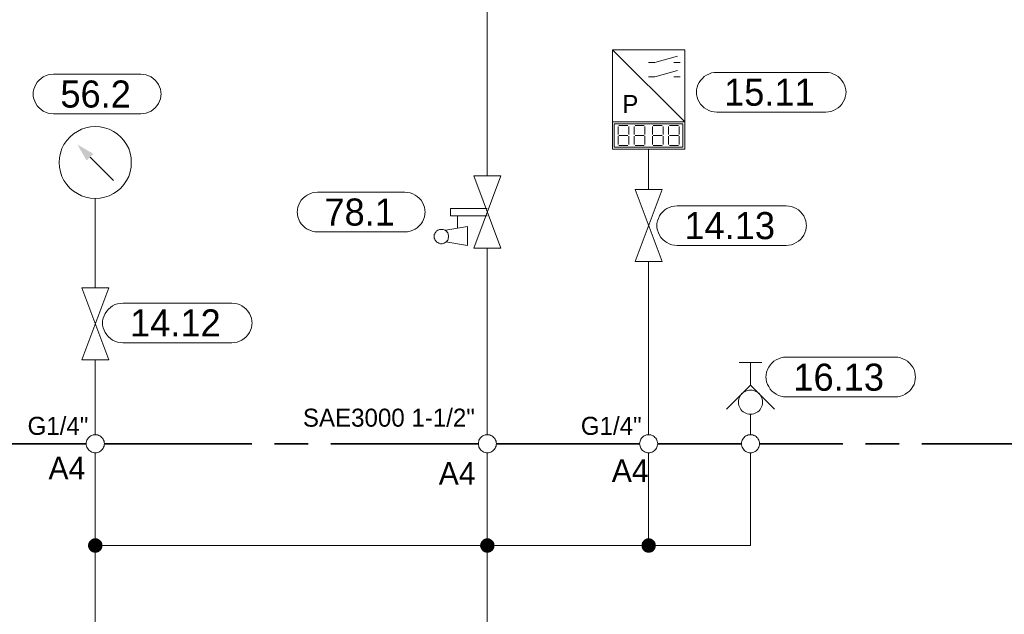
# Model space of a CAD drawing. Header units: millimetres. Extents: x 0 to 138, y 0 to 47.
# Tile 75 of 165: x 12.82 to 16.26, y 29.89 to 31.96. Entities that reach past the tile are written whole.
import ezdxf

# ---------------------------------------------------------------- set-up
doc = ezdxf.new("R2010")
doc.units = ezdxf.units.MM
for name, color, linetype in [('PDF_Geomertry', 7, 'Continuous'), ('PDF_Solid Fills', 7, 'Continuous'), ('PDF_Text', 7, 'Continuous')]:
    doc.layers.add(name, color=color, linetype=linetype)
doc.styles.add('PDF Arial', font='txt')

msp = doc.modelspace()

# ---------------------------------------------------------------- hatches: boundary and pattern name
at = {"layer": 'PDF_Solid Fills', "transparency": 33554559}
for points in [[(13.0876, 30.1276), (13.0779, 30.1507), (13.0812, 30.1521)], [(13.0876, 30.1276), (13.0812, 30.1521), (13.0849, 30.1526)], [(13.0876, 30.1276), (13.0849, 30.1526), (13.0876, 30.1526)], [(13.0876, 30.1276), (13.091, 30.1526), (13.0946, 30.1521)], [(13.0876, 30.1276), (13.0876, 30.1526), (13.091, 30.1526)], [(13.0876, 30.1276), (13.0946, 30.1521), (13.0974, 30.1507)], [(14.4549, 30.1276), (14.4451, 30.1507), (14.4487, 30.1521)], [(14.4549, 30.1276), (14.4487, 30.1521), (14.4521, 30.1526)], [(14.4549, 30.1276), (14.4521, 30.1526), (14.4549, 30.1526)], [(14.4549, 30.1276), (14.4585, 30.1526), (14.4618, 30.1521)], [(14.4549, 30.1276), (14.4549, 30.1526), (14.4585, 30.1526)], [(14.4549, 30.1276), (14.4618, 30.1521), (14.4646, 30.1507)], [(15.0174, 30.1276), (15.0085, 30.1507), (15.0113, 30.1521)], [(15.0174, 30.1276), (15.0113, 30.1521), (15.0146, 30.1526)], [(15.0174, 30.1276), (15.0146, 30.1526), (15.0174, 30.1526)], [(15.0174, 30.1276), (15.021, 30.1526), (15.0243, 30.1521)], [(15.0174, 30.1276), (15.0174, 30.1526), (15.021, 30.1526)], [(15.0174, 30.1276), (15.0243, 30.1521), (15.0271, 30.1507)], [(13.0876, 30.1276), (13.0626, 30.1304), (13.0632, 30.134)], [(13.0876, 30.1276), (13.0626, 30.1276), (13.0626, 30.1304)], [(13.0876, 30.1276), (13.0626, 30.1243), (13.0626, 30.1276)], [(13.0876, 30.1276), (13.0632, 30.1207), (13.0626, 30.1243)], [(13.0876, 30.1276), (13.0632, 30.134), (13.0646, 30.1374)], [(13.0876, 30.1276), (13.0646, 30.1179), (13.0632, 30.1207)], [(13.0876, 30.1276), (13.0646, 30.1374), (13.066, 30.1401)], [(13.0876, 30.1276), (13.066, 30.1151), (13.0646, 30.1179)], [(13.0876, 30.1276), (13.066, 30.1401), (13.0682, 30.1429)], [(13.0876, 30.1276), (13.0682, 30.1124), (13.066, 30.1151)], [(13.0876, 30.1276), (13.0682, 30.1429), (13.0701, 30.1451)], [(13.0876, 30.1276), (13.0701, 30.1096), (13.0682, 30.1124)], [(13.0876, 30.1276), (13.0701, 30.1451), (13.0724, 30.1471)], [(13.0876, 30.1276), (13.0724, 30.1076), (13.0701, 30.1096)], [(13.0876, 30.1276), (13.0724, 30.1471), (13.0751, 30.1493)], [(13.0876, 30.1276), (13.0751, 30.1054), (13.0724, 30.1076)], [(13.0876, 30.1276), (13.0751, 30.1493), (13.0779, 30.1507)], [(13.0876, 30.1276), (13.0779, 30.104), (13.0751, 30.1054)], [(13.0876, 30.1276), (13.0812, 30.1035), (13.0779, 30.104)], [(13.0876, 30.1276), (13.0849, 30.1026), (13.0812, 30.1035)], [(13.0876, 30.1276), (13.0876, 30.1026), (13.0849, 30.1026)], [(13.0876, 30.1276), (13.0974, 30.1507), (13.1001, 30.1493)], [(13.0876, 30.1276), (13.1001, 30.1493), (13.1029, 30.1471)], [(13.0876, 30.1276), (13.1029, 30.1471), (13.1057, 30.1451)], [(13.0876, 30.1276), (13.1057, 30.1451), (13.1076, 30.1429)], [(13.0876, 30.1276), (13.1076, 30.1429), (13.1099, 30.1401)], [(13.0876, 30.1276), (13.1099, 30.1401), (13.1112, 30.1374)], [(13.0876, 30.1276), (13.1112, 30.1374), (13.1118, 30.134)], [(13.0876, 30.1276), (13.1118, 30.134), (13.1126, 30.1304)], [(13.0876, 30.1276), (13.1126, 30.1304), (13.1126, 30.1276)], [(13.0876, 30.1276), (13.091, 30.1026), (13.0876, 30.1026)], [(13.0876, 30.1276), (13.0946, 30.1035), (13.091, 30.1026)], [(13.0876, 30.1276), (13.0974, 30.104), (13.0946, 30.1035)], [(13.0876, 30.1276), (13.1001, 30.1054), (13.0974, 30.104)], [(13.0876, 30.1276), (13.1029, 30.1076), (13.1001, 30.1054)], [(13.0876, 30.1276), (13.1057, 30.1096), (13.1029, 30.1076)], [(13.0876, 30.1276), (13.1076, 30.1124), (13.1057, 30.1096)], [(13.0876, 30.1276), (13.1099, 30.1151), (13.1076, 30.1124)], [(13.0876, 30.1276), (13.1112, 30.1179), (13.1099, 30.1151)], [(13.0876, 30.1276), (13.1118, 30.1207), (13.1112, 30.1179)], [(13.0876, 30.1276), (13.1126, 30.1243), (13.1118, 30.1207)], [(13.0876, 30.1276), (13.1126, 30.1276), (13.1126, 30.1243)], [(14.4549, 30.1276), (14.4299, 30.1304), (14.4307, 30.134)], [(14.4549, 30.1276), (14.4299, 30.1276), (14.4299, 30.1304)], [(14.4549, 30.1276), (14.4299, 30.1243), (14.4299, 30.1276)], [(14.4549, 30.1276), (14.4307, 30.1207), (14.4299, 30.1243)], [(14.4549, 30.1276), (14.4307, 30.134), (14.4321, 30.1374)], [(14.4549, 30.1276), (14.4321, 30.1179), (14.4307, 30.1207)], [(14.4549, 30.1276), (14.4321, 30.1374), (14.4335, 30.1401)], [(14.4549, 30.1276), (14.4335, 30.1151), (14.4321, 30.1179)], [(14.4549, 30.1276), (14.4335, 30.1401), (14.4354, 30.1429)], [(14.4549, 30.1276), (14.4354, 30.1124), (14.4335, 30.1151)], [(14.4549, 30.1276), (14.4354, 30.1429), (14.4376, 30.1451)], [(14.4549, 30.1276), (14.4376, 30.1096), (14.4354, 30.1124)], [(14.4549, 30.1276), (14.4376, 30.1451), (14.4396, 30.1471)], [(14.4549, 30.1276), (14.4396, 30.1076), (14.4376, 30.1096)], [(14.4549, 30.1276), (14.4396, 30.1471), (14.4424, 30.1493)], [(14.4549, 30.1276), (14.4424, 30.1054), (14.4396, 30.1076)], [(14.4549, 30.1276), (14.4424, 30.1493), (14.4451, 30.1507)], [(14.4549, 30.1276), (14.4451, 30.104), (14.4424, 30.1054)], [(14.4549, 30.1276), (14.4487, 30.1035), (14.4451, 30.104)], [(14.4549, 30.1276), (14.4521, 30.1026), (14.4487, 30.1035)], [(14.4549, 30.1276), (14.4549, 30.1026), (14.4521, 30.1026)], [(14.4549, 30.1276), (14.4646, 30.1507), (14.4674, 30.1493)], [(14.4549, 30.1276), (14.4674, 30.1493), (14.4701, 30.1471)], [(14.4549, 30.1276), (14.4701, 30.1471), (14.4729, 30.1451)], [(14.4549, 30.1276), (14.4729, 30.1451), (14.4751, 30.1429)], [(14.4549, 30.1276), (14.4751, 30.1429), (14.4771, 30.1401)], [(14.4549, 30.1276), (14.4771, 30.1401), (14.4785, 30.1374)], [(14.4549, 30.1276), (14.4785, 30.1374), (14.4793, 30.134)], [(14.4549, 30.1276), (14.4793, 30.134), (14.4799, 30.1304)], [(14.4549, 30.1276), (14.4799, 30.1304), (14.4799, 30.1276)], [(14.4549, 30.1276), (14.4585, 30.1026), (14.4549, 30.1026)], [(14.4549, 30.1276), (14.4618, 30.1035), (14.4585, 30.1026)], [(14.4549, 30.1276), (14.4646, 30.104), (14.4618, 30.1035)], [(14.4549, 30.1276), (14.4674, 30.1054), (14.4646, 30.104)], [(14.4549, 30.1276), (14.4701, 30.1076), (14.4674, 30.1054)], [(14.4549, 30.1276), (14.4729, 30.1096), (14.4701, 30.1076)], [(14.4549, 30.1276), (14.4751, 30.1124), (14.4729, 30.1096)], [(14.4549, 30.1276), (14.4771, 30.1151), (14.4751, 30.1124)], [(14.4549, 30.1276), (14.4785, 30.1179), (14.4771, 30.1151)], [(14.4549, 30.1276), (14.4793, 30.1207), (14.4785, 30.1179)], [(14.4549, 30.1276), (14.4799, 30.1243), (14.4793, 30.1207)], [(14.4549, 30.1276), (14.4799, 30.1276), (14.4799, 30.1243)], [(15.0174, 30.1276), (14.9924, 30.1276), (14.9932, 30.1304)], [(15.0174, 30.1276), (14.9932, 30.1243), (14.9924, 30.1276)], [(15.0174, 30.1276), (14.9932, 30.1304), (14.9937, 30.134)], [(15.0174, 30.1276), (14.9937, 30.1207), (14.9932, 30.1243)], [(15.0174, 30.1276), (14.9937, 30.134), (14.9946, 30.1374)], [(15.0174, 30.1276), (14.9946, 30.1179), (14.9937, 30.1207)], [(15.0174, 30.1276), (14.9946, 30.1374), (14.996, 30.1401)], [(15.0174, 30.1276), (14.996, 30.1151), (14.9946, 30.1179)], [(15.0174, 30.1276), (14.996, 30.1401), (14.9979, 30.1429)], [(15.0174, 30.1276), (14.9979, 30.1124), (14.996, 30.1151)], [(15.0174, 30.1276), (14.9979, 30.1429), (15.0001, 30.1451)], [(15.0174, 30.1276), (15.0001, 30.1096), (14.9979, 30.1124)], [(15.0174, 30.1276), (15.0001, 30.1451), (15.0021, 30.1471)], [(15.0174, 30.1276), (15.0021, 30.1076), (15.0001, 30.1096)], [(15.0174, 30.1276), (15.0021, 30.1471), (15.0049, 30.1493)], [(15.0174, 30.1276), (15.0049, 30.1054), (15.0021, 30.1076)], [(15.0174, 30.1276), (15.0049, 30.1493), (15.0085, 30.1507)], [(15.0174, 30.1276), (15.0085, 30.104), (15.0049, 30.1054)], [(15.0174, 30.1276), (15.0113, 30.1035), (15.0085, 30.104)], [(15.0174, 30.1276), (15.0146, 30.1026), (15.0113, 30.1035)], [(15.0174, 30.1276), (15.0174, 30.1026), (15.0146, 30.1026)], [(15.0174, 30.1276), (15.0271, 30.1507), (15.0307, 30.1493)], [(15.0174, 30.1276), (15.0307, 30.1493), (15.0335, 30.1471)], [(15.0174, 30.1276), (15.0335, 30.1471), (15.0354, 30.1451)], [(15.0174, 30.1276), (15.0354, 30.1451), (15.0376, 30.1429)], [(15.0174, 30.1276), (15.0376, 30.1429), (15.0396, 30.1401)], [(15.0174, 30.1276), (15.0396, 30.1401), (15.041, 30.1374)], [(15.0174, 30.1276), (15.041, 30.1374), (15.0418, 30.134)], [(15.0174, 30.1276), (15.0418, 30.134), (15.0424, 30.1304)], [(15.0174, 30.1276), (15.0424, 30.1304), (15.0432, 30.1276)], [(15.0174, 30.1276), (15.021, 30.1026), (15.0174, 30.1026)], [(15.0174, 30.1276), (15.0243, 30.1035), (15.021, 30.1026)], [(15.0174, 30.1276), (15.0271, 30.104), (15.0243, 30.1035)], [(15.0174, 30.1276), (15.0307, 30.1054), (15.0271, 30.104)], [(15.0174, 30.1276), (15.0335, 30.1076), (15.0307, 30.1054)], [(15.0174, 30.1276), (15.0354, 30.1096), (15.0335, 30.1076)], [(15.0174, 30.1276), (15.0376, 30.1124), (15.0354, 30.1096)], [(15.0174, 30.1276), (15.0396, 30.1151), (15.0376, 30.1124)], [(15.0174, 30.1276), (15.041, 30.1179), (15.0396, 30.1151)], [(15.0174, 30.1276), (15.0418, 30.1207), (15.041, 30.1179)], [(15.0174, 30.1276), (15.0424, 30.1243), (15.0418, 30.1207)], [(15.0174, 30.1276), (15.0432, 30.1276), (15.0424, 30.1243)]]:
    msp.add_hatch(color=256, dxfattribs=at).paths.add_polyline_path(points)

# ---------------------------------------------------------------- linework, layer by layer
at = {"layer": 'PDF_Geomertry', "lineweight": 15}
for points in [[(14.4549, 31.4165), (14.4549, 32.8304)], [(14.8918, 31.6049), (14.8918, 31.5104), (15.1438, 31.5104), (15.1438, 31.6049), (14.8918, 31.8563)], [(15.0174, 31.8124), (15.0396, 31.8124), (15.1182, 31.8346)], [(15.1057, 31.8124), (15.1279, 31.8124)], [(15.0174, 31.7618), (15.0396, 31.7618), (15.1182, 31.784)], [(15.1057, 31.7618), (15.1279, 31.7618)], [(14.9113, 31.561), (14.9113, 31.5896)], [(14.914, 31.5924), (14.9451, 31.5924)], [(14.9487, 31.5896), (14.9487, 31.561)], [(14.9674, 31.561), (14.9674, 31.5896)], [(14.971, 31.5924), (15.0021, 31.5924)], [(15.0049, 31.5896), (15.0049, 31.561)], [(15.0307, 31.561), (15.0307, 31.5896)], [(15.0335, 31.5924), (15.0646, 31.5924)], [(15.0682, 31.5896), (15.0682, 31.561)], [(15.0868, 31.561), (15.0868, 31.5896)], [(15.0904, 31.5924), (15.1215, 31.5924)], [(15.1243, 31.5896), (15.1243, 31.561)], [(14.9113, 31.5263), (14.9113, 31.5549)], [(14.914, 31.5576), (14.9451, 31.5576)], [(14.9487, 31.5549), (14.9487, 31.5263)], [(14.9674, 31.5263), (14.9674, 31.5549)], [(14.971, 31.5576), (15.0021, 31.5576)], [(15.0049, 31.5549), (15.0049, 31.5263)], [(15.0307, 31.5263), (15.0307, 31.5549)], [(15.0335, 31.5576), (15.0646, 31.5576)], [(15.0682, 31.5549), (15.0682, 31.5263)], [(15.0868, 31.5263), (15.0868, 31.5549)], [(15.0904, 31.5576), (15.1215, 31.5576)], [(15.1243, 31.5549), (15.1243, 31.5263)], [(14.9451, 31.5229), (14.914, 31.5229)], [(15.0021, 31.5229), (14.971, 31.5229)], [(15.0174, 31.5104), (15.0174, 31.3693)], [(15.0646, 31.5229), (15.0335, 31.5229)], [(15.1215, 31.5229), (15.0904, 31.5229)], [(13.1507, 31.4007), (13.0696, 31.4818)], [(13.0876, 31.3374), (13.0876, 31.0263)], [(14.4549, 31.2776), (14.3265, 31.2776), (14.3265, 31.3035), (14.4549, 31.3035)], [(14.3515, 31.234), (14.3515, 31.2776)], [(14.3104, 31.1868), (14.3863, 31.1743), (14.3863, 31.2401), (14.3104, 31.2276)], [(14.4549, 30.5138), (14.4549, 31.1646)], [(15.0174, 31.1179), (15.0174, 30.5138)], [(13.0876, 30.7749), (13.0876, 30.5138)], [(15.3335, 30.766), (15.4126, 30.766)], [(15.3729, 30.6868), (15.3729, 30.766)], [(15.4571, 30.6035), (15.3729, 30.6868), (15.289, 30.6035)], [(15.3729, 30.586), (15.3729, 30.561), (15.3729, 30.5138)], [(13.0876, 30.4513), (13.0876, 30.1276)], [(15.0174, 30.4513), (15.0174, 30.1276), (14.4549, 30.1276), (14.4549, 30.4513)], [(15.3729, 30.4513), (15.3729, 30.1276), (15.0174, 30.1276)], [(14.4549, 29.8354), (14.4549, 30.1276), (13.0876, 30.1276), (13.0876, 29.8443), (13.0876, 29.5929), (13.0876, 29.329)]]:
    msp.add_lwpolyline(points, dxfattribs=at)
for points in [[(14.8918, 31.6049), (15.1438, 31.6049), (15.1438, 31.8563), (14.8918, 31.8563), (14.8918, 31.6049)], [(13.2465, 31.7715), (13.2557, 31.7707), (13.2646, 31.7693), (13.2737, 31.766), (13.2821, 31.7618), (13.2896, 31.7568), (13.2965, 31.7507), (13.3029, 31.7437), (13.3076, 31.736), (13.3118, 31.7276), (13.3146, 31.7193), (13.3168, 31.7096), (13.3174, 31.7007), (13.3174, 31.704), (13.3168, 31.6943), (13.3146, 31.6854), (13.3118, 31.6771), (13.3076, 31.6688), (13.3029, 31.661), (13.2965, 31.654), (13.2896, 31.6479), (13.2821, 31.6429), (13.2737, 31.6388), (13.2646, 31.6354), (13.2557, 31.634), (13.2465, 31.6332), (12.9418, 31.6332), (12.9321, 31.634), (12.9229, 31.6354), (12.9146, 31.6388), (12.9062, 31.6429), (12.8987, 31.6479), (12.8918, 31.654), (12.8854, 31.661), (12.8807, 31.6688), (12.8765, 31.6771), (12.8729, 31.6854), (12.8715, 31.6943), (12.871, 31.704), (12.871, 31.7007), (12.8715, 31.7096), (12.8729, 31.7193), (12.8765, 31.7276), (12.8807, 31.736), (12.8854, 31.7437), (12.8918, 31.7507), (12.8987, 31.7568), (12.9062, 31.7618), (12.9146, 31.766), (12.9229, 31.7693), (12.9321, 31.7707), (12.9418, 31.7715), (13.2465, 31.7715)], [(15.6354, 31.7776), (15.6446, 31.7771), (15.6535, 31.7757), (15.6626, 31.7721), (15.671, 31.7679), (15.6785, 31.7632), (15.6854, 31.7568), (15.6918, 31.7499), (15.6965, 31.7424), (15.7007, 31.734), (15.7035, 31.7257), (15.7057, 31.7165), (15.7063, 31.7068), (15.7063, 31.7104), (15.7057, 31.7007), (15.7035, 31.6915), (15.7007, 31.6832), (15.6965, 31.6749), (15.6918, 31.6674), (15.6854, 31.6604), (15.6785, 31.654), (15.671, 31.6493), (15.6626, 31.6451), (15.6535, 31.6415), (15.6446, 31.6401), (15.6354, 31.6396), (15.2549, 31.6396), (15.246, 31.6401), (15.2368, 31.6415), (15.2279, 31.6451), (15.2196, 31.6493), (15.2118, 31.654), (15.2049, 31.6604), (15.1987, 31.6674), (15.1938, 31.6749), (15.1896, 31.6832), (15.1868, 31.6915), (15.1849, 31.7007), (15.184, 31.7104), (15.184, 31.7068), (15.1849, 31.7165), (15.1868, 31.7257), (15.1896, 31.734), (15.1938, 31.7424), (15.1987, 31.7499), (15.2049, 31.7568), (15.2118, 31.7632), (15.2196, 31.7679), (15.2279, 31.7721), (15.2368, 31.7757), (15.246, 31.7771), (15.2549, 31.7776), (15.6354, 31.7776)], [(14.8979, 31.5985), (15.1368, 31.5985), (15.1368, 31.5165), (14.8979, 31.5165), (14.8979, 31.5985)], [(13.2132, 31.4632), (13.2126, 31.4799), (13.209, 31.4957), (13.2043, 31.5118), (13.1965, 31.5263), (13.1876, 31.5401), (13.1765, 31.5521), (13.164, 31.5632), (13.1507, 31.5721), (13.1362, 31.5799), (13.1201, 31.5846), (13.1043, 31.5882), (13.0876, 31.5896), (13.0715, 31.5882), (13.0549, 31.5846), (13.0396, 31.5799), (13.0251, 31.5721), (13.0112, 31.5632), (12.9987, 31.5521), (12.9882, 31.5401), (12.9785, 31.5263), (12.9715, 31.5118), (12.966, 31.4957), (12.9632, 31.4799), (12.9618, 31.4632), (12.9632, 31.4471), (12.966, 31.4313), (12.9715, 31.4151), (12.9785, 31.4007), (12.9882, 31.3868), (12.9987, 31.3743), (13.0112, 31.3638), (13.0251, 31.3549), (13.0396, 31.3471), (13.0549, 31.3424), (13.0715, 31.3388), (13.0876, 31.3374), (13.1043, 31.3388), (13.1201, 31.3424), (13.1362, 31.3471), (13.1507, 31.3549), (13.164, 31.3638), (13.1765, 31.3743), (13.1876, 31.3868), (13.1965, 31.4007), (13.2043, 31.4151), (13.209, 31.4313), (13.2126, 31.4471), (13.2132, 31.4632)], [(14.4076, 31.1646), (14.5021, 31.4165), (14.4076, 31.4165), (14.5021, 31.1646), (14.4076, 31.1646)], [(14.1674, 31.3596), (14.1765, 31.359), (14.1854, 31.3576), (14.1946, 31.354), (14.2029, 31.3499), (14.2104, 31.3451), (14.2174, 31.3388), (14.2238, 31.3318), (14.2285, 31.3243), (14.2326, 31.316), (14.2354, 31.3076), (14.2376, 31.2985), (14.2382, 31.2888), (14.2382, 31.2924), (14.2376, 31.2826), (14.2354, 31.2735), (14.2326, 31.2651), (14.2285, 31.2568), (14.2238, 31.2493), (14.2174, 31.2424), (14.2104, 31.236), (14.2029, 31.2313), (14.1946, 31.2271), (14.1854, 31.2235), (14.1765, 31.2221), (14.1674, 31.2215), (13.8626, 31.2215), (13.8535, 31.2221), (13.8446, 31.2235), (13.8354, 31.2271), (13.8271, 31.2313), (13.8196, 31.236), (13.8126, 31.2424), (13.8062, 31.2493), (13.8015, 31.2568), (13.7974, 31.2651), (13.7946, 31.2735), (13.7924, 31.2826), (13.7918, 31.2924), (13.7918, 31.2888), (13.7924, 31.2985), (13.7946, 31.3076), (13.7974, 31.316), (13.8015, 31.3243), (13.8062, 31.3318), (13.8126, 31.3388), (13.8196, 31.3451), (13.8271, 31.3499), (13.8354, 31.354), (13.8446, 31.3576), (13.8535, 31.359), (13.8626, 31.3596), (14.1674, 31.3596)], [(14.971, 31.1179), (15.0646, 31.3693), (14.971, 31.3693), (15.0646, 31.1179), (14.971, 31.1179)], [(15.4974, 31.3124), (15.5063, 31.3118), (15.5154, 31.3104), (15.5243, 31.3068), (15.5326, 31.3035), (15.5404, 31.2979), (15.5474, 31.2915), (15.5535, 31.2846), (15.5585, 31.2771), (15.5626, 31.2687), (15.5654, 31.2604), (15.5674, 31.2513), (15.5682, 31.2415), (15.5682, 31.2451), (15.5674, 31.236), (15.5654, 31.2271), (15.5626, 31.2179), (15.5585, 31.2096), (15.5535, 31.2021), (15.5474, 31.1951), (15.5404, 31.1887), (15.5326, 31.184), (15.5243, 31.1799), (15.5154, 31.1763), (15.5063, 31.1749), (15.4974, 31.1743), (15.1168, 31.1743), (15.1076, 31.1749), (15.0988, 31.1763), (15.0896, 31.1799), (15.0813, 31.184), (15.0737, 31.1887), (15.0668, 31.1951), (15.0604, 31.2021), (15.0557, 31.2096), (15.0515, 31.2179), (15.0488, 31.2271), (15.0465, 31.236), (15.046, 31.2451), (15.046, 31.2415), (15.0465, 31.2513), (15.0488, 31.2604), (15.0515, 31.2687), (15.0557, 31.2771), (15.0604, 31.2846), (15.0668, 31.2915), (15.0737, 31.2979), (15.0813, 31.3035), (15.0896, 31.3068), (15.0988, 31.3104), (15.1076, 31.3118), (15.1168, 31.3124), (15.4974, 31.3124)], [(14.3201, 31.2054), (14.3196, 31.209), (14.3188, 31.2124), (14.3182, 31.2151), (14.3168, 31.2179), (14.3146, 31.2207), (14.3126, 31.2235), (14.3099, 31.2257), (14.3076, 31.2276), (14.3043, 31.229), (14.3015, 31.2299), (14.2979, 31.2304), (14.2946, 31.2304), (14.2918, 31.2304), (14.2882, 31.2299), (14.2854, 31.229), (14.2821, 31.2276), (14.2793, 31.2257), (14.2771, 31.2235), (14.2751, 31.2207), (14.2729, 31.2179), (14.2715, 31.2151), (14.2701, 31.2124), (14.2701, 31.209), (14.2696, 31.2054), (14.2701, 31.2026), (14.2701, 31.1993), (14.2715, 31.1957), (14.2729, 31.1929), (14.2751, 31.1901), (14.2771, 31.1882), (14.2793, 31.186), (14.2821, 31.184), (14.2854, 31.1826), (14.2882, 31.1813), (14.2918, 31.1804), (14.2946, 31.1804), (14.2979, 31.1804), (14.3015, 31.1813), (14.3043, 31.1826), (14.3076, 31.184), (14.3099, 31.186), (14.3126, 31.1882), (14.3146, 31.1901), (14.3168, 31.1929), (14.3182, 31.1957), (14.3188, 31.1993), (14.3196, 31.2026), (14.3201, 31.2054)], [(13.0404, 30.7749), (13.1349, 31.0263), (13.0404, 31.0263), (13.1349, 30.7749), (13.0404, 30.7749)], [(13.564, 30.9729), (13.5729, 30.9721), (13.5821, 30.9707), (13.591, 30.9679), (13.5993, 30.9638), (13.6071, 30.9582), (13.614, 30.9521), (13.6201, 30.9451), (13.6251, 30.9374), (13.6293, 30.929), (13.6321, 30.9207), (13.634, 30.9118), (13.6349, 30.9021), (13.6349, 30.9054), (13.634, 30.8965), (13.6321, 30.8874), (13.6293, 30.8785), (13.6251, 30.8701), (13.6201, 30.8624), (13.614, 30.8554), (13.6071, 30.8493), (13.5993, 30.8443), (13.591, 30.8401), (13.5821, 30.8374), (13.5729, 30.8354), (13.564, 30.8346), (13.1835, 30.8346), (13.1743, 30.8354), (13.1654, 30.8374), (13.1562, 30.8401), (13.1479, 30.8443), (13.1404, 30.8493), (13.1335, 30.8554), (13.1279, 30.8624), (13.1224, 30.8701), (13.1182, 30.8785), (13.1154, 30.8874), (13.1132, 30.8965), (13.1126, 30.9054), (13.1126, 30.9021), (13.1132, 30.9118), (13.1154, 30.9207), (13.1182, 30.929), (13.1224, 30.9374), (13.1279, 30.9451), (13.1335, 30.9521), (13.1404, 30.9582), (13.1479, 30.9638), (13.1562, 30.9679), (13.1654, 30.9707), (13.1743, 30.9721), (13.1835, 30.9729), (13.564, 30.9729)], [(15.8771, 30.7846), (15.8868, 30.784), (15.896, 30.7818), (15.9043, 30.779), (15.9126, 30.7749), (15.9201, 30.7701), (15.9271, 30.7638), (15.9335, 30.7568), (15.939, 30.7493), (15.9432, 30.741), (15.946, 30.7318), (15.9474, 30.7229), (15.9479, 30.7138), (15.9479, 30.7165), (15.9474, 30.7076), (15.946, 30.6985), (15.9432, 30.6896), (15.939, 30.6818), (15.9335, 30.6735), (15.9271, 30.6665), (15.9201, 30.661), (15.9126, 30.6554), (15.9043, 30.6513), (15.896, 30.6485), (15.8868, 30.6465), (15.8771, 30.6465), (15.4974, 30.6465), (15.4876, 30.6465), (15.4785, 30.6485), (15.4701, 30.6513), (15.4618, 30.6554), (15.4543, 30.661), (15.4474, 30.6665), (15.441, 30.6735), (15.4363, 30.6818), (15.4321, 30.6896), (15.4285, 30.6985), (15.4271, 30.7076), (15.4265, 30.7165), (15.4265, 30.7138), (15.4271, 30.7229), (15.4285, 30.7318), (15.4321, 30.741), (15.4363, 30.7493), (15.441, 30.7568), (15.4474, 30.7638), (15.4543, 30.7701), (15.4618, 30.7749), (15.4701, 30.779), (15.4785, 30.7818), (15.4876, 30.784), (15.4974, 30.7846), (15.8771, 30.7846)], [(15.4146, 30.6276), (15.4146, 30.6332), (15.4132, 30.6388), (15.4118, 30.6437), (15.409, 30.6485), (15.4062, 30.6535), (15.4029, 30.6576), (15.3988, 30.661), (15.3938, 30.6638), (15.389, 30.6665), (15.384, 30.6679), (15.3785, 30.6693), (15.3729, 30.6693), (15.3674, 30.6693), (15.3618, 30.6679), (15.3571, 30.6665), (15.3521, 30.6638), (15.3474, 30.661), (15.3432, 30.6576), (15.3396, 30.6535), (15.3368, 30.6485), (15.334, 30.6437), (15.3326, 30.6388), (15.3313, 30.6332), (15.3313, 30.6276), (15.3313, 30.6221), (15.3326, 30.6165), (15.334, 30.6118), (15.3368, 30.6068), (15.3396, 30.6021), (15.3432, 30.5979), (15.3474, 30.5943), (15.3521, 30.5915), (15.3571, 30.5888), (15.3618, 30.5874), (15.3674, 30.586), (15.3729, 30.586), (15.3785, 30.586), (15.384, 30.5874), (15.389, 30.5888), (15.3938, 30.5915), (15.3988, 30.5943), (15.4029, 30.5979), (15.4062, 30.6021), (15.409, 30.6068), (15.4118, 30.6118), (15.4132, 30.6165), (15.4146, 30.6221), (15.4146, 30.6276)], [(13.1196, 30.4826), (13.1187, 30.4868), (13.1182, 30.491), (13.1168, 30.4951), (13.1146, 30.4985), (13.1126, 30.5021), (13.1099, 30.5049), (13.1071, 30.5076), (13.1035, 30.5096), (13.1001, 30.5118), (13.096, 30.5132), (13.0918, 30.5138), (13.0876, 30.5138), (13.0835, 30.5138), (13.0799, 30.5132), (13.0757, 30.5118), (13.0724, 30.5096), (13.0688, 30.5076), (13.0654, 30.5049), (13.0626, 30.5021), (13.0604, 30.4985), (13.0585, 30.4951), (13.0576, 30.491), (13.0562, 30.4868), (13.0562, 30.4826), (13.0562, 30.4785), (13.0576, 30.4743), (13.0585, 30.4707), (13.0604, 30.4674), (13.0626, 30.4638), (13.0654, 30.4604), (13.0688, 30.4576), (13.0724, 30.4554), (13.0757, 30.4535), (13.0799, 30.4521), (13.0835, 30.4513), (13.0876, 30.4513), (13.0918, 30.4513), (13.096, 30.4521), (13.1001, 30.4535), (13.1035, 30.4554), (13.1071, 30.4576), (13.1099, 30.4604), (13.1126, 30.4638), (13.1146, 30.4674), (13.1168, 30.4707), (13.1182, 30.4743), (13.1187, 30.4785), (13.1196, 30.4826)], [(14.4868, 30.4826), (14.4863, 30.4868), (14.4854, 30.491), (14.484, 30.4951), (14.4821, 30.4985), (14.4799, 30.5021), (14.4771, 30.5049), (14.4743, 30.5076), (14.471, 30.5096), (14.4674, 30.5118), (14.4632, 30.5132), (14.459, 30.5138), (14.4549, 30.5138), (14.4507, 30.5138), (14.4474, 30.5132), (14.4432, 30.5118), (14.4396, 30.5096), (14.4363, 30.5076), (14.4326, 30.5049), (14.4299, 30.5021), (14.4279, 30.4985), (14.4257, 30.4951), (14.4251, 30.491), (14.4238, 30.4868), (14.4238, 30.4826), (14.4238, 30.4785), (14.4251, 30.4743), (14.4257, 30.4707), (14.4279, 30.4674), (14.4299, 30.4638), (14.4326, 30.4604), (14.4363, 30.4576), (14.4396, 30.4554), (14.4432, 30.4535), (14.4474, 30.4521), (14.4507, 30.4513), (14.4549, 30.4513), (14.459, 30.4513), (14.4632, 30.4521), (14.4674, 30.4535), (14.471, 30.4554), (14.4743, 30.4576), (14.4771, 30.4604), (14.4799, 30.4638), (14.4821, 30.4674), (14.484, 30.4707), (14.4854, 30.4743), (14.4863, 30.4785), (14.4868, 30.4826)], [(15.0493, 30.4826), (15.0488, 30.4868), (15.0479, 30.491), (15.0465, 30.4951), (15.0451, 30.4985), (15.0424, 30.5021), (15.0396, 30.5049), (15.0368, 30.5076), (15.0335, 30.5096), (15.0299, 30.5118), (15.0257, 30.5132), (15.0215, 30.5138), (15.0174, 30.5138), (15.014, 30.5138), (15.0099, 30.5132), (15.0057, 30.5118), (15.0021, 30.5096), (14.9988, 30.5076), (14.9951, 30.5049), (14.9932, 30.5021), (14.9904, 30.4985), (14.989, 30.4951), (14.9876, 30.491), (14.9868, 30.4868), (14.9863, 30.4826), (14.9868, 30.4785), (14.9876, 30.4743), (14.989, 30.4707), (14.9904, 30.4674), (14.9932, 30.4638), (14.9951, 30.4604), (14.9988, 30.4576), (15.0021, 30.4554), (15.0057, 30.4535), (15.0099, 30.4521), (15.014, 30.4513), (15.0174, 30.4513), (15.0215, 30.4513), (15.0257, 30.4521), (15.0299, 30.4535), (15.0335, 30.4554), (15.0368, 30.4576), (15.0396, 30.4604), (15.0424, 30.4638), (15.0451, 30.4674), (15.0465, 30.4707), (15.0479, 30.4743), (15.0488, 30.4785), (15.0493, 30.4826)], [(15.4043, 30.4826), (15.4043, 30.4868), (15.4035, 30.491), (15.4021, 30.4951), (15.4001, 30.4985), (15.3979, 30.5021), (15.3951, 30.5049), (15.3924, 30.5076), (15.389, 30.5096), (15.3849, 30.5118), (15.3813, 30.5132), (15.3771, 30.5138), (15.3729, 30.5138), (15.3687, 30.5138), (15.3646, 30.5132), (15.3613, 30.5118), (15.3571, 30.5096), (15.3535, 30.5076), (15.3507, 30.5049), (15.3479, 30.5021), (15.346, 30.4985), (15.3438, 30.4951), (15.3424, 30.491), (15.3418, 30.4868), (15.3418, 30.4826), (15.3418, 30.4785), (15.3424, 30.4743), (15.3438, 30.4707), (15.346, 30.4674), (15.3479, 30.4638), (15.3507, 30.4604), (15.3535, 30.4576), (15.3571, 30.4554), (15.3613, 30.4535), (15.3646, 30.4521), (15.3687, 30.4513), (15.3729, 30.4513), (15.3771, 30.4513), (15.3813, 30.4521), (15.3849, 30.4535), (15.389, 30.4554), (15.3924, 30.4576), (15.3951, 30.4604), (15.3979, 30.4638), (15.4001, 30.4674), (15.4021, 30.4707), (15.4035, 30.4743), (15.4043, 30.4785), (15.4043, 30.4826)]]:
    msp.add_lwpolyline(points, close=True, dxfattribs=at)
at = {"layer": 'PDF_Geomertry', "lineweight": 35}
for points in [[(12.7696, 30.4826), (13.0562, 30.4826)], [(13.1196, 30.4826), (13.6335, 30.4826)], [(13.7126, 30.4826), (13.8307, 30.4826)], [(13.909, 30.4826), (14.4238, 30.4826)], [(14.4868, 30.4826), (14.9863, 30.4826)], [(15.0493, 30.4826), (15.3418, 30.4826)], [(15.4043, 30.4826), (15.6951, 30.4826)], [(15.7738, 30.4826), (15.8918, 30.4826)], [(15.9701, 30.4826), (16.4821, 30.4826)]]:
    msp.add_lwpolyline(points, dxfattribs=at)
at = {"layer": 'PDF_Geomertry', "lineweight": 0}
for points in [[(13.0751, 30.1276), (13.0751, 30.1257), (13.0757, 30.1243), (13.0765, 30.1229), (13.0771, 30.1215), (13.0779, 30.1201), (13.0785, 30.1187), (13.0799, 30.1174), (13.0812, 30.1165), (13.0826, 30.116), (13.0849, 30.1151), (13.0863, 30.1151), (13.0876, 30.1151), (13.0896, 30.1151), (13.091, 30.1151), (13.0924, 30.116), (13.0937, 30.1165), (13.0951, 30.1174), (13.0965, 30.1187), (13.0979, 30.1201), (13.0987, 30.1215), (13.0993, 30.1229), (13.1001, 30.1243), (13.1001, 30.1257), (13.1001, 30.1276), (13.1001, 30.129), (13.1001, 30.1304), (13.0993, 30.1326), (13.0987, 30.134), (13.0979, 30.1354), (13.0965, 30.1368), (13.0951, 30.1374), (13.0937, 30.1382), (13.0924, 30.1388), (13.091, 30.1396), (13.0896, 30.1401), (13.0876, 30.1401), (13.0863, 30.1401), (13.0849, 30.1396), (13.0826, 30.1388), (13.0812, 30.1382), (13.0799, 30.1374), (13.0785, 30.1368), (13.0779, 30.1354), (13.0771, 30.134), (13.0765, 30.1326), (13.0757, 30.1304), (13.0751, 30.129), (13.0751, 30.1276)], [(14.4424, 30.1276), (14.4424, 30.1257), (14.4432, 30.1243), (14.4438, 30.1229), (14.4446, 30.1215), (14.4451, 30.1201), (14.446, 30.1187), (14.4474, 30.1174), (14.4487, 30.1165), (14.4501, 30.116), (14.4521, 30.1151), (14.4535, 30.1151), (14.4549, 30.1151), (14.4571, 30.1151), (14.4585, 30.1151), (14.4599, 30.116), (14.4613, 30.1165), (14.4626, 30.1174), (14.464, 30.1187), (14.4654, 30.1201), (14.466, 30.1215), (14.4668, 30.1229), (14.4674, 30.1243), (14.4674, 30.1257), (14.4674, 30.1276), (14.4674, 30.129), (14.4674, 30.1304), (14.4668, 30.1326), (14.466, 30.134), (14.4654, 30.1354), (14.464, 30.1368), (14.4626, 30.1374), (14.4613, 30.1382), (14.4599, 30.1388), (14.4585, 30.1396), (14.4571, 30.1401), (14.4549, 30.1401), (14.4535, 30.1401), (14.4521, 30.1396), (14.4501, 30.1388), (14.4487, 30.1382), (14.4474, 30.1374), (14.446, 30.1368), (14.4451, 30.1354), (14.4446, 30.134), (14.4438, 30.1326), (14.4432, 30.1304), (14.4424, 30.129), (14.4424, 30.1276)], [(15.0049, 30.1276), (15.0057, 30.1257), (15.0057, 30.1243), (15.0063, 30.1229), (15.0071, 30.1215), (15.0076, 30.1201), (15.009, 30.1187), (15.0099, 30.1174), (15.0113, 30.1165), (15.0132, 30.116), (15.0146, 30.1151), (15.016, 30.1151), (15.0174, 30.1151), (15.0196, 30.1151), (15.021, 30.1151), (15.0224, 30.116), (15.0243, 30.1165), (15.0257, 30.1174), (15.0265, 30.1187), (15.0279, 30.1201), (15.0285, 30.1215), (15.0293, 30.1229), (15.0299, 30.1243), (15.0299, 30.1257), (15.0307, 30.1276), (15.0299, 30.129), (15.0299, 30.1304), (15.0293, 30.1326), (15.0285, 30.134), (15.0279, 30.1354), (15.0265, 30.1368), (15.0257, 30.1374), (15.0243, 30.1382), (15.0224, 30.1388), (15.021, 30.1396), (15.0196, 30.1401), (15.0174, 30.1401), (15.016, 30.1401), (15.0146, 30.1396), (15.0132, 30.1388), (15.0113, 30.1382), (15.0099, 30.1374), (15.009, 30.1368), (15.0076, 30.1354), (15.0071, 30.134), (15.0063, 30.1326), (15.0057, 30.1304), (15.0057, 30.129), (15.0049, 30.1276)]]:
    msp.add_lwpolyline(points, close=True, dxfattribs=at)
at = {"layer": 'PDF_Solid Fills', "transparency": 33554559}
msp.add_solid([(13.0576, 31.4701), (13.0812, 31.4937), (13.0576, 31.4701), (13.0251, 31.5263)], dxfattribs=at)

# ---------------------------------------------------------------- texts
at = {"layer": 'PDF_Text', "attachment_point": 7, "style": 'PDF Arial'}
for s, insert, char_height in [('56.2', (12.966, 31.6538), 0.09445), ('15.11', (15.2807, 31.6602), 0.09445), ('P', (14.9257, 31.636), 0.0628), ('78.1', (13.8868, 31.2421), 0.09445), ('14.13', (15.1424, 31.1949), 0.09445), ('14.12', (13.209, 30.8568), 0.09445), ('16.13', (15.5224, 30.6662), 0.09445), ('G1/4"', (12.8515, 30.5127), 0.06283), ('SAE3000 1-1/2"', (13.8118, 30.5412), 0.062833), ('G1/4"', (14.7812, 30.5127), 0.06283), ('A4', (12.9243, 30.3582), 0.07874), ('A4', (14.2854, 30.3396), 0.07874), ('A4', (14.889, 30.3493), 0.07874)]:
    msp.add_mtext(s, dxfattribs=dict(at, insert=insert, char_height=char_height))

doc.saveas('drawing.dxf')
